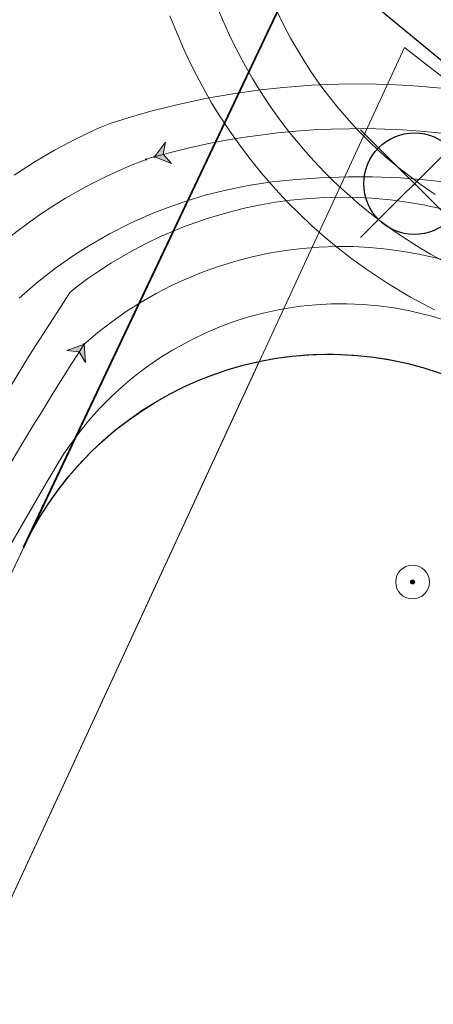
# Model space of a CAD drawing. Header units: metres. Extents: x 93008 to 98406, y 448779 to 454332.
# Tile 41 of 136: x 95591 to 95601, y 451635 to 451658. Entities that reach past the tile are written whole.
import ezdxf

# ---------------------------------------------------------------- set-up
doc = ezdxf.new("R2010")
doc.units = ezdxf.units.M
doc.header["$MEASUREMENT"] = 0
for name, color, linetype, lineweight in [('B-ME-GR-BOOM-ONVOLDOENDE-S', 1, 'Continuous', 25), ('B-ME-GR-BOOM-S', 90, 'Continuous', 25), ('B-RO-GR-BEPLANTING_CULTUUR_VASTE PLANTENVAK-GV', 83, 'Continuous', 18), ('B-RO-GR-BOOM-S', 90, 'Continuous', 25), ('N-PV-VH-VERHARDING_RIJBAAN-G', 7, 'Continuous', 25), ('N-PV-VH-VERHARDING_TEGEL-G', 252, 'Continuous', 35), ('X-XX-AL-REFERENTIE_AUTOTURN-G', 7, 'Continuous', 18)]:
    doc.layers.add(name, color=color, linetype=linetype, lineweight=lineweight)
for name, color, linetype, lineweight, true_color in [('B-RO-GR-BEPLANTING_CULTUUR_VASTE PLANTENVAK-V', 7, 'Continuous', 18, 0xa5a552), ('B-RO-OG-TERREIN_CULTUURSCHEIDING-V', 7, 'Continuous', 18, 0x28c846), ('B-RO-VH-VERHARDING_BETONSTRAATSTEEN-V', 7, 'Continuous', 18, 0xcdcdcd)]:
    doc.layers.add(name, color=color, linetype=linetype, lineweight=lineweight, true_color=true_color)
doc.layers.add('X-XX-AL-HULPLIJN-G', color=6, linetype='Continuous', plot=False)

# ---------------------------------------------------------------- blocks, each defined once
blk = doc.blocks.new('*U177')
at = {"layer": 'X-XX-AL-REFERENTIE_AUTOTURN-G', "color": 3, "linetype": 'Continuous', "ltscale": 0.3048, "transparency": 33554687, "flags": 128}
for points in [[(95596.889, 451658.079), (95597.05, 451657.746), (95597.222, 451657.419), (95597.502, 451656.939), (95597.703, 451656.628), (95597.918, 451656.319), (95598.095, 451656.082), (95598.342, 451655.774), (95598.601, 451655.475), (95598.802, 451655.256), (95599.081, 451654.974), (95599.298, 451654.769), (95599.521, 451654.569), (95599.829, 451654.313), (95600.312, 451653.948), (95600.648, 451653.718)], [(95600.628, 451650.989), (95600.065, 451651.288), (95599.524, 451651.61), (95599.006, 451651.955), (95598.672, 451652.197), (95598.348, 451652.448), (95598.032, 451652.709), (95597.727, 451652.979), (95597.431, 451653.258), (95597.144, 451653.546), (95596.867, 451653.842), (95596.534, 451654.224), (95596.279, 451654.539), (95596.035, 451654.861), (95595.785, 451655.213), (95595.534, 451655.596), (95595.354, 451655.889), (95595.127, 451656.287), (95594.915, 451656.692), (95594.717, 451657.104), (95594.534, 451657.523), (95594.367, 451657.948)]]:
    blk.add_lwpolyline(points, dxfattribs=at)
blk = doc.blocks.new('*U176')
at = {"layer": 'X-XX-AL-REFERENTIE_AUTOTURN-G', "color": 6, "linetype": 'Continuous', "ltscale": 0.3048, "transparency": 33554687}
blk.add_arc((95606.343, 451662.427), 11.664, 170.6986, 253.3841, dxfattribs=at)
blk.add_blockref('*U177', (0, 0))
blk = doc.blocks.new('*U200')
at = {"layer": 'X-XX-AL-REFERENTIE_AUTOTURN-G', "color": 3, "linetype": 'Continuous', "ltscale": 0.3048, "transparency": 33554687, "flags": 128}
for points in [[(95601.054, 451653.99), (95600.393, 451654.065), (95599.824, 451654.108), (95599.159, 451654.134), (95598.588, 451654.136), (95597.923, 451654.113), (95597.354, 451654.073), (95596.786, 451654.013), (95596.222, 451653.928), (95595.662, 451653.815), (95595.202, 451653.698), (95594.747, 451653.561), (95594.299, 451653.405), (95593.949, 451653.267), (95593.434, 451653.038), (95592.932, 451652.783), (95592.445, 451652.502), (95592.128, 451652.302), (95591.667, 451651.98), (95591.223, 451651.635), (95590.798, 451651.267)], [(95590.678, 451654.174), (95591.149, 451654.479), (95591.634, 451654.764), (95592.131, 451655.028), (95592.638, 451655.27), (95592.95, 451655.4), (95593.381, 451655.535), (95593.915, 451655.687), (95594.558, 451655.848), (95595.206, 451655.986), (95595.857, 451656.101), (95596.511, 451656.193), (95597.059, 451656.252), (95597.717, 451656.303), (95598.377, 451656.33), (95598.928, 451656.335), (95599.588, 451656.32), (95600.138, 451656.29), (95600.797, 451656.233)]]:
    blk.add_lwpolyline(points, dxfattribs=at)
blk = doc.blocks.new('*U215')
at = {"layer": 'X-XX-AL-REFERENTIE_AUTOTURN-G', "color": 6, "linetype": 'Continuous', "lineweight": 0, "ltscale": 0.3048, "transparency": 33554687}
blk.add_circle((0, 0), 0.0127, dxfattribs=at)
blk = doc.blocks.new('*U216')
at = {"layer": 'X-XX-AL-REFERENTIE_AUTOTURN-G', "transparency": 33554687}
blk.add_hatch(color=4, dxfattribs=at).paths.add_polyline_path([(0, 0), (0.404, -0.163), (0.21, 0.058), (0.262, 0.348)])
at = {"layer": 'X-XX-AL-REFERENTIE_AUTOTURN-G', "color": 4, "linetype": 'Continuous', "ltscale": 0.3048, "transparency": 33554687, "flags": 128}
blk.add_lwpolyline([(0, 0), (0.404, -0.163), (0.21, 0.058), (0.262, 0.348)], close=True, dxfattribs=at)
blk = doc.blocks.new('*U217')
at = {"layer": 'X-XX-AL-REFERENTIE_AUTOTURN-G', "color": 6, "linetype": 'Continuous', "lineweight": 0, "ltscale": 0.3048, "transparency": 33554687}
blk.add_circle((0, 0), 0.0127, dxfattribs=at)
blk = doc.blocks.new('*U218')
at = {"layer": 'X-XX-AL-REFERENTIE_AUTOTURN-G', "color": 6, "linetype": 'Continuous', "lineweight": 0, "ltscale": 0.3048, "transparency": 33554687}
blk.add_circle((0, 0), 0.0127, dxfattribs=at)
blk = doc.blocks.new('*U219')
at = {"layer": 'X-XX-AL-REFERENTIE_AUTOTURN-G', "color": 6, "linetype": 'Continuous', "lineweight": 0, "ltscale": 0.3048, "transparency": 33554687}
blk.add_circle((0, 0), 0.0127, dxfattribs=at)
blk = doc.blocks.new('*U199')
at = {"layer": 'X-XX-AL-REFERENTIE_AUTOTURN-G', "color": 6, "linetype": 'Continuous', "ltscale": 0.3048, "transparency": 33554687, "flags": 128}
blk.add_lwpolyline([(95593.997, 451654.61), (95593.899, 451654.583), (95593.804, 451654.548)], dxfattribs=at)
at = {"layer": 'X-XX-AL-REFERENTIE_AUTOTURN-G', "color": 6, "linetype": 'Continuous', "ltscale": 0.3048, "transparency": 33554687}
for centre, radius, start, end in [((95598.83, 451637.391), 17.885, 62.2249, 105.6766), ((95598.059, 451643.292), 12.033, 110.7098, 164.116)]:
    blk.add_arc(centre, radius, start, end, dxfattribs=at)
for name, p in [('*U200', (0, 0)), ('*U216', (95593.997, 451654.61))]:
    blk.add_blockref(name, p)
for name, p, rotation in [('*U219', (95593.804, 451654.548), 200.7098354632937), ('*U218', (95593.804, 451654.548), 200.1396056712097), ('*U215', (95593.997, 451654.61), 195.6766224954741), ('*U217', (95593.997, 451654.61), 195.6773735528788)]:
    blk.add_blockref(name, p, dxfattribs=dict(rotation=rotation))
blk = doc.blocks.new('*U224')
at = {"layer": 'X-XX-AL-REFERENTIE_AUTOTURN-G', "color": 6, "linetype": 'Continuous', "lineweight": 0, "ltscale": 0.3048, "transparency": 33554687}
blk.add_circle((0, 0), 0.0127, dxfattribs=at)
blk = doc.blocks.new('*U225')
at = {"layer": 'X-XX-AL-REFERENTIE_AUTOTURN-G', "transparency": 33554687}
blk.add_hatch(color=4, dxfattribs=at).paths.add_polyline_path([(0, 0), (-0.41, -0.147), (-0.118, -0.183), (0.036, -0.434)])
at = {"layer": 'X-XX-AL-REFERENTIE_AUTOTURN-G', "color": 4, "linetype": 'Continuous', "ltscale": 0.3048, "transparency": 33554687, "flags": 128}
blk.add_lwpolyline([(0, 0), (-0.41, -0.147), (-0.118, -0.183), (0.036, -0.434)], close=True, dxfattribs=at)
blk = doc.blocks.new('*U226')
at = {"layer": 'X-XX-AL-REFERENTIE_AUTOTURN-G', "color": 6, "linetype": 'Continuous', "lineweight": 0, "ltscale": 0.3048, "transparency": 33554687}
blk.add_circle((0, 0), 0.0127, dxfattribs=at)
blk = doc.blocks.new('*U232')
at = {"layer": 'X-XX-AL-REFERENTIE_AUTOTURN-G', "color": 3, "linetype": 'Continuous', "ltscale": 0.3048, "transparency": 33554687, "flags": 128}
for points in [[(95590.133, 451648.434), (95591.043, 451649.913), (95592.003, 451651.406), (95592.167, 451651.539), (95592.421, 451651.726), (95592.68, 451651.905), (95592.983, 451652.1), (95593.501, 451652.401), (95593.819, 451652.566), (95594.142, 451652.72), (95594.691, 451652.951), (95595.251, 451653.15), (95595.821, 451653.316), (95596.167, 451653.4), (95596.515, 451653.472), (95596.867, 451653.532), (95597.22, 451653.58), (95597.574, 451653.616), (95598.033, 451653.643), (95598.476, 451653.651), (95598.809, 451653.644), (95599.142, 451653.627), (95599.586, 451653.587), (95600.029, 451653.527), (95600.36, 451653.47), (95600.799, 451653.377)], [(95600.868, 451650.745), (95600.596, 451650.829), (95600.046, 451650.965), (95599.676, 451651.034), (95599.303, 451651.085), (95598.93, 451651.118), (95598.557, 451651.133), (95598.184, 451651.13), (95597.818, 451651.11), (95597.46, 451651.074), (95596.928, 451650.989), (95596.577, 451650.912), (95596.229, 451650.819), (95595.886, 451650.71), (95595.548, 451650.586), (95595.215, 451650.445), (95594.889, 451650.29), (95594.412, 451650.028), (95594.103, 451649.834), (95593.787, 451649.615), (95593.482, 451649.38), (95593.261, 451649.193), (95592.975, 451648.931), (95592.702, 451648.655), (95592.441, 451648.363), (95592.254, 451648.135), (95592.017, 451647.819), (95591.848, 451647.573), (95591.432, 451646.886), (95590.588, 451645.425)]]:
    blk.add_lwpolyline(points, dxfattribs=at)
blk = doc.blocks.new('*U222')
at = {"layer": 'X-XX-AL-REFERENTIE_AUTOTURN-G', "color": 6, "linetype": 'Continuous', "ltscale": 0.3048, "transparency": 33554687}
for centre, radius, start, end in [((95598.431, 451643.296), 9.192, 50.0605, 131.5572), ((95665.013, 451603.384), 86.439, 147.22634, 153.08275)]:
    blk.add_arc(centre, radius, start, end, dxfattribs=at)
for name, p in [('*U232', (0, 0)), ('*U225', (95592.333, 451650.175))]:
    blk.add_blockref(name, p)
for name, rotation in [('*U226', 41.55716073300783), ('*U224', 57.22633955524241)]:
    blk.add_blockref(name, (95592.333, 451650.175), dxfattribs=dict(rotation=rotation))
blk = doc.blocks.new('SGR-BOOM_01-SO')
at = {"linetype": 'ByBlock', "lineweight": 18}
h = blk.add_hatch(color=0, dxfattribs=at)
h.dxf.hatch_style = 1
edge = h.paths.add_edge_path()
edge.add_arc((0, 0), 0.25, 0, 360)
at = {"color": 0, "linetype": 'ByBlock', "lineweight": 18}
for radius in [2, 0.25]:
    blk.add_circle((0, 0), radius, dxfattribs=at)
blk = doc.blocks.new('*U272')
at = {"layer": 'B-ME-GR-BOOM-ONVOLDOENDE-S'}
for p, q in [((-1.061, -1.061), (1.061, 1.061)), ((-1.061, 1.061), (1.061, -1.061))]:
    blk.add_line(p, q, dxfattribs=at)
blk.add_circle((0, 0), 1, dxfattribs=at)

msp = doc.modelspace()

# ---------------------------------------------------------------- linework, layer by layer
at = {"layer": 'B-RO-GR-BEPLANTING_CULTUUR_VASTE PLANTENVAK-GV'}
msp.add_lwpolyline([(95610.25, 451648.542), (95611.566, 451648.155), (95610.973, 451648.616), (95599.919, 451657.198), (95584.253, 451623.344), (95573.584, 451600.576), (95585.451, 451595.395)], close=True, dxfattribs=at)
at = {"layer": 'B-RO-GR-BEPLANTING_CULTUUR_VASTE PLANTENVAK-V', "flags": 128}
msp.add_lwpolyline([(95596.48, 451649.766), (95596.48, 451649.766), (95584.253, 451623.344), (95573.584, 451600.576), (95585.451, 451595.395), (95608.943, 451645.74), (95601.493, 451649.195, 0.161802)], format="xyb", close=True, dxfattribs=at)
at = {"layer": 'B-RO-OG-TERREIN_CULTUURSCHEIDING-V'}
msp.add_lwpolyline([(95590.896, 451645.359), (95589.059, 451641.492), (95582.426, 451627.507), (95581.065, 451624.578), (95574.109, 451609.913), (95571.885, 451605.147), (95570.526, 451601.911), (95573.584, 451600.576), (95584.253, 451623.344), (95596.48, 451649.766, 0.234499)], format="xyb", close=True, dxfattribs=at)
at = {"layer": 'B-RO-VH-VERHARDING_BETONSTRAATSTEEN-V'}
msp.add_lwpolyline([(95589.059, 451641.492), (95595.259, 451654.542), (95597.421, 451659.138), (95601.539, 451667.804), (95602.317, 451669.444), (95603.152, 451671.207), (95605.706, 451676.594), (95606.862, 451679.048), (95607.215, 451679.803), (95607.82, 451680.995), (95602.936, 451684.652), (95602.246, 451683.199), (95601.557, 451681.804), (95600.339, 451679.268), (95596.851, 451671.956), (95589.773, 451657.071)], dxfattribs=at)
at = {"layer": 'N-PV-VH-VERHARDING_RIJBAAN-G', "flags": 128}
msp.add_lwpolyline([(95612.832, 451650.854), (95605.844, 451656.616, -0.118653), (95603.593, 451659.608), (95602.199, 451662.825, -0.216174), (95602.311, 451669.433), (95590.896, 451645.359, -0.411932), (95601.493, 451649.195), (95610.167, 451645.172)], format="xyb", close=True, dxfattribs=at)
at = {"layer": 'N-PV-VH-VERHARDING_TEGEL-G', "flags": 128}
msp.add_lwpolyline([(95602.311, 451669.433), (95590.901, 451645.37)], dxfattribs=at)
at = {"layer": 'X-XX-AL-HULPLIJN-G'}
msp.add_line((95593.359, 451663.022), (95610.923, 451648.539), dxfattribs=at)

# ---------------------------------------------------------------- block references
for name in ['*U176', '*U199', '*U222']:
    msp.add_blockref(name, (0, 0))
at = {"layer": 'B-ME-GR-BOOM-S', "xscale": 1.2, "yscale": 1.2, "zscale": 1.2}
msp.add_blockref('*U272', (95600.155, 451653.973), dxfattribs=at)
at = {"layer": 'B-RO-GR-BOOM-S', "xscale": 0.2, "yscale": 0.2, "zscale": 0.2}
msp.add_blockref('SGR-BOOM_01-SO', (95600.111, 451644.548), dxfattribs=at)

doc.saveas('drawing.dxf')
